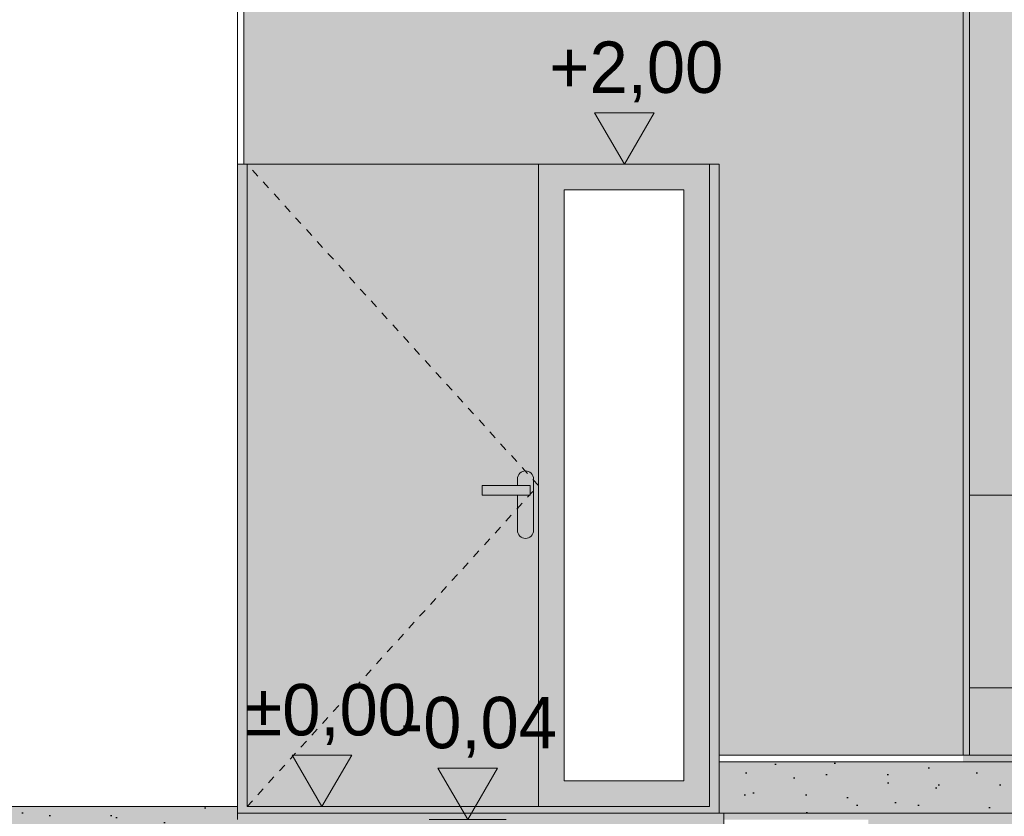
# Model space of a CAD drawing. Extents: x -366324 to -207045, y 68808 to 138616.
# Tile 156 of 170: x -231265 to -228199, y 126908 to 129388. Entities that reach past the tile are written whole.
import ezdxf

# ---------------------------------------------------------------- set-up
doc = ezdxf.new("R2010")
doc.units = 0
doc.header["$MEASUREMENT"] = 0
doc.linetypes.add('Hidden Line', pattern=[50, 25, -25])
for name, color, linetype, lineweight in [('Arch drzwi_Nr_Pióra__21', 7, 'Continuous', 9), ('Arch IS_Nr_Pióra__21', 7, 'Continuous', 9), ('Arch kolorystyka_Nr_Pióra__1', 7, 'Continuous', 25), ('Arch kolorystyka_Nr_Pióra__41', 7, 'Continuous', 15), ('Arch okna_Nr_Pióra__21', 7, 'Continuous', 9), ('Arch schody_Nr_Pióra__21', 7, 'Continuous', 9), ('Arch wymiary_Nr_Pióra__19', 255, 'Continuous', 13), ('Arch wymiary_Nr_Pióra__21', 7, 'Continuous', 9), ('arch wypelnienia_Nr_Pióra__100', 2, 'Continuous', 25), ('Arch ściany zewnętrzne_Nr_Pióra__21', 7, 'Continuous', 9)]:
    doc.layers.add(name, color=color, linetype=linetype, lineweight=lineweight)
for name, color, linetype, lineweight, true_color in [('Arch drzwi_Nr_Pióra__22', 7, 'Continuous', 9, 0x7f7f7f), ('Arch kolorystyka_Nr_Pióra__2', 7, 'Continuous', 13, 0x7f7f7f), ('Arch kolorystyka_Nr_Pióra__4', 7, 'Continuous', 9, 0x029e21), ('Arch kolorystyka_Nr_Pióra__81', 7, 'Continuous', 9, 0x5d5d5d)]:
    doc.layers.add(name, color=color, linetype=linetype, lineweight=lineweight, true_color=true_color)
doc.layers.add('Arch wymiary', color=7, linetype='Continuous')
doc.styles.add('GENERATED_STYLE_1', font='txt')
pattern_1 = [(45, (0, 300), (-95.459415, 95.459415), [0, -90, 0, -135]), (110, (300, 300), (126.858504, 46.17272), [0, -66, 0, -114])]

# ---------------------------------------------------------------- blocks, each defined once
blk = doc.blocks.new('Wymiary_224', base_point=(-230323.6, 126938.4))
at = {"layer": 'Arch wymiary_Nr_Pióra__21', "linetype": 'Continuous'}
blk.add_hatch(color=256, dxfattribs=at).paths.add_polyline_path([(-230323.6, 126938.4), (-230416.4, 127098.4), (-230230.8, 127098.4)], flags=0)
for p, q in [((-230323.6, 126938.4), (-230416.4, 127098.4)), ((-230416.4, 127098.4), (-230230.8, 127098.4)), ((-230230.8, 127098.4), (-230323.6, 126938.4)), ((-230323.6, 126938.4), (-230443.6, 126938.4)), ((-230323.6, 126938.4), (-230203.6, 126938.4))]:
    blk.add_line(p, q, dxfattribs=at)
at = {"layer": 'Arch wymiary_Nr_Pióra__21', "insert": (-230564.6, 127130.4), "char_height": 160, "attachment_point": 7, "style": 'GENERATED_STYLE_1'}
blk.add_mtext('{±0,00}', dxfattribs=at)
blk = doc.blocks.new('Wymiary_226', base_point=(-229869.4, 126898.4))
at = {"layer": 'Arch wymiary_Nr_Pióra__21', "linetype": 'Continuous'}
blk.add_hatch(color=256, dxfattribs=at).paths.add_polyline_path([(-229869.4, 126898.4), (-229962.2, 127058.4), (-229776.6, 127058.4)], flags=0)
for p, q in [((-229869.4, 126898.4), (-229962.2, 127058.4)), ((-229962.2, 127058.4), (-229776.6, 127058.4)), ((-229776.6, 127058.4), (-229869.4, 126898.4)), ((-229869.4, 126898.4), (-229989.4, 126898.4)), ((-229869.4, 126898.4), (-229749.4, 126898.4))]:
    blk.add_line(p, q, dxfattribs=at)
at = {"layer": 'Arch wymiary_Nr_Pióra__21', "insert": (-230079.5, 127090.4), "char_height": 160, "attachment_point": 7, "style": 'GENERATED_STYLE_1'}
blk.add_mtext('{-0,04}', dxfattribs=at)
blk = doc.blocks.new('Wymiary_232', base_point=(-229381.8, 128938.4))
at = {"layer": 'Arch wymiary_Nr_Pióra__19', "linetype": 'Continuous'}
blk.add_hatch(color=256, dxfattribs=at).paths.add_polyline_path([(-229381.8, 128938.4), (-229474.6, 129098.4), (-229289, 129098.4)], flags=0)
for p, q in [((-229381.8, 128938.4), (-229474.6, 129098.4)), ((-229474.6, 129098.4), (-229289, 129098.4)), ((-229289, 129098.4), (-229381.8, 128938.4))]:
    blk.add_line(p, q, dxfattribs=at)
at = {"layer": 'Arch wymiary_Nr_Pióra__21', "linetype": 'Continuous'}
for q in [(-229501.8, 128938.4), (-229261.8, 128938.4)]:
    blk.add_line((-229381.8, 128938.4), q, dxfattribs=at)
at = {"layer": 'Arch wymiary_Nr_Pióra__19', "insert": (-229615.2, 129130.4), "char_height": 160, "attachment_point": 7, "style": 'GENERATED_STYLE_1'}
blk.add_mtext('{+2,00}', dxfattribs=at)

msp = doc.modelspace()

# ---------------------------------------------------------------- hatches: boundary and pattern name
at = {"layer": 'Arch kolorystyka_Nr_Pióra__1', "linetype": 'Continuous'}
h = msp.add_hatch(dxfattribs=at)
h.set_pattern_fill('Carpet', color=256, style=0, pattern_type=2)
h.set_pattern_definition(pattern_1)
h.paths.add_polyline_path([(-225356.9, 126918.4), (-225356.9, 127078.4), (-229086.9, 127078.4), (-229086.9, 126918.4)], flags=0)
h = msp.add_hatch(dxfattribs=at)
h.set_pattern_fill('Carpet', color=256, style=0, pattern_type=2)
h.set_pattern_definition(pattern_1)
h.paths.add_polyline_path([(-237396.9, 126898.4), (-237196.9, 126898.4), (-237196.9, 126448.4), (-230771.9, 126448.4), (-230771.9, 126898.4), (-230586.9, 126898.4), (-230586.9, 126918.4), (-230586.9, 126938.4), (-230771.9, 126938.4), (-233886.9, 126938.4), (-233886.9, 126537.6, -0.810981), (-233996.9, 126537.6), (-233996.9, 126938.4), (-237196.9, 126938.4), (-237396.9, 126938.4)], flags=0)
at = {"layer": 'Arch kolorystyka_Nr_Pióra__2', "linetype": 'Continuous'}
h = msp.add_hatch(color=256, dxfattribs=at)
h.paths.add_polyline_path([(-229649.7, 126938.4), (-230556.9, 126938.4), (-230556.9, 128938.4), (-229649.7, 128938.4)], flags=0)
h.paths.add_polyline_path([(-229824.7, 127908.4), (-229714.7, 127908.4), (-229714.7, 127895), (-229714.7, 127798.4, 1), (-229664.7, 127798.4), (-229664.7, 127953.4), (-229664.7, 127958.4, 1), (-229714.7, 127958.4), (-229714.7, 127938.4), (-229824.7, 127938.4)], flags=0)
at = {"layer": 'Arch kolorystyka_Nr_Pióra__4', "linetype": 'Continuous'}
for points in [[(-228326.9, 129808.4), (-230566.9, 129808.4), (-230566.9, 128938.4), (-229086.9, 128938.4), (-229086.9, 127098.4), (-228326.9, 127098.4)], [(-225356.9, 127078.4), (-228326.9, 127078.4), (-228326.9, 129808.4), (-227356.9, 129808.4), (-227356.9, 129338.4), (-225356.9, 129338.4)]]:
    msp.add_hatch(color=256, dxfattribs=at).paths.add_polyline_path(points, flags=0)
at = {"layer": 'Arch kolorystyka_Nr_Pióra__41', "linetype": 'Continuous'}
for points in [[(-230556.9, 128938.4), (-230586.9, 128938.4), (-230586.9, 126918.4), (-229086.9, 126918.4), (-229086.9, 128938.4), (-229116.9, 128938.4), (-229116.9, 126938.4), (-230556.9, 126938.4)], [(-229824.7, 127908.4), (-229714.7, 127908.4), (-229714.7, 127895), (-229714.7, 127798.4, 1), (-229664.7, 127798.4), (-229664.7, 127953.4), (-229664.7, 127958.4, 1), (-229714.7, 127958.4), (-229714.7, 127938.4), (-229824.7, 127938.4)]]:
    msp.add_hatch(color=256, dxfattribs=at).paths.add_polyline_path(points, flags=0)
h = msp.add_hatch(color=256, dxfattribs=at)
h.paths.add_polyline_path([(-229649.7, 126938.4), (-229116.9, 126938.4), (-229116.9, 128938.4), (-229649.7, 128938.4)], flags=0)
h.paths.add_polyline_path([(-229569.7, 127018.4), (-229196.9, 127018.4), (-229196.9, 128858.4), (-229569.7, 128858.4)], flags=0)
at = {"layer": 'Arch kolorystyka_Nr_Pióra__81', "linetype": 'Continuous', "lineweight": 0, "true_color": 0x454545}
for points in [[(-225356.9, 126918.4), (-225356.9, 127078.4), (-229086.9, 127078.4), (-229086.9, 126918.4)], [(-237396.9, 126898.4), (-237196.9, 126898.4), (-237196.9, 126448.4), (-230771.9, 126448.4), (-230771.9, 126898.4), (-230586.9, 126898.4), (-230586.9, 126918.4), (-230586.9, 126938.4), (-230771.9, 126938.4), (-233886.9, 126938.4), (-233886.9, 126537.6, -0.810981), (-233996.9, 126537.6), (-233996.9, 126938.4), (-237196.9, 126938.4), (-237396.9, 126938.4)], [(-230571.9, 126918.4), (-230586.9, 126918.4), (-230586.9, 126898.4), (-230771.9, 126898.4), (-230771.9, 126448.4), (-230571.9, 126448.4)]]:
    msp.add_hatch(color=250, dxfattribs=at).paths.add_polyline_path(points, flags=0)
at = {"layer": 'Arch kolorystyka_Nr_Pióra__81', "linetype": 'Continuous', "lineweight": 0, "true_color": 0x171717}
msp.add_hatch(color=250, dxfattribs=at).paths.add_polyline_path([(-228621.9, 126448.4), (-228621.9, 126898.4), (-229071.9, 126898.4), (-229071.9, 126448.4), (-230571.9, 126448.4), (-230571.9, 126918.4), (-227421.9, 126918.4), (-227421.9, 126448.4)], flags=0)
at = {"layer": 'arch wypelnienia_Nr_Pióra__100', "linetype": 'Continuous', "lineweight": 0, "true_color": 0xbfbf00}
msp.add_hatch(color=52, dxfattribs=at).paths.add_polyline_path([(-227706.9, 127908.4), (-228306.9, 127908.4), (-228306.9, 127308.4), (-227706.9, 127308.4)], flags=0)

# ---------------------------------------------------------------- linework, layer by layer
at = {"layer": 'Arch drzwi_Nr_Pióra__21', "linetype": 'Continuous'}
for p, q in [((-230556.9, 126938.4), (-230556.9, 128938.4)), ((-229649.7, 126938.4), (-229649.7, 128938.4)), ((-229569.7, 127018.4), (-229569.7, 128858.4)), ((-229196.9, 127018.4), (-229196.9, 128858.4))]:
    msp.add_line(p, q, dxfattribs=at)
at = {"layer": 'Arch drzwi_Nr_Pióra__22', "linetype": 'Continuous'}
msp.add_line((-229116.9, 126938.4), (-229116.9, 128938.4), dxfattribs=at)
at = {"layer": 'Arch IS_Nr_Pióra__21', "linetype": 'Continuous'}
for p, q in [((-228306.9, 127308.4), (-228306.9, 127908.4)), ((-228306.9, 127908.4), (-227706.9, 127908.4)), ((-227706.9, 127308.4), (-228306.9, 127308.4))]:
    msp.add_line(p, q, dxfattribs=at)
at = {"layer": 'Arch okna_Nr_Pióra__21', "linetype": 'Hidden Line'}
for p, q in [((-229649.7, 127938.4), (-230556.9, 128938.4)), ((-230556.9, 126938.4), (-229649.7, 127938.4))]:
    msp.add_line(p, q, dxfattribs=at)
at = {"layer": 'Arch okna_Nr_Pióra__21', "linetype": 'Continuous'}
for p, q in [((-229196.9, 128858.4), (-229569.7, 128858.4)), ((-229714.7, 127938.4), (-229714.7, 127958.4)), ((-229664.7, 127798.4), (-229664.7, 127958.4)), ((-229824.7, 127908.4), (-229824.7, 127938.4)), ((-229674.7, 127938.4), (-229824.7, 127938.4)), ((-229674.7, 127938.4), (-229674.7, 127908.4)), ((-229674.7, 127908.4), (-229824.7, 127908.4)), ((-229714.7, 127798.4), (-229714.7, 127908.4)), ((-229196.9, 127018.4), (-229569.7, 127018.4)), ((-229116.9, 126938.4), (-230556.9, 126938.4))]:
    msp.add_line(p, q, dxfattribs=at)
for centre, start, end in [((-229689.7, 127958.4), 0, 180), ((-229689.7, 127798.4), 180, 0)]:
    msp.add_arc(centre, 25, start, end, dxfattribs=at)
at = {"layer": 'Arch schody_Nr_Pióra__21', "linetype": 'Continuous'}
for p, q in [((-229086.9, 127098.4), (-225356.9, 127098.4)), ((-229086.9, 127078.4), (-225356.9, 127078.4)), ((-230586.9, 126898.4), (-230586.9, 126918.4)), ((-230586.9, 126918.4), (-229071.9, 126918.4)), ((-229071.9, 126918.4), (-225356.9, 126918.4)), ((-229071.9, 126918.4), (-229071.9, 126448.4))]:
    msp.add_line(p, q, dxfattribs=at)
at = {"layer": 'Arch ściany zewnętrzne_Nr_Pióra__21', "linetype": 'Continuous'}
for p, q in [((-230586.9, 131353.4), (-230586.9, 128938.4)), ((-230566.9, 131353.4), (-230566.9, 128938.4)), ((-228326.9, 131353.4), (-228326.9, 127098.4)), ((-228306.9, 131353.4), (-228306.9, 127098.4)), ((-229086.9, 128938.4), (-230586.9, 128938.4)), ((-230586.9, 126918.4), (-230586.9, 128938.4)), ((-229086.9, 126918.4), (-229086.9, 128938.4)), ((-233886.9, 126938.4), (-230586.9, 126938.4))]:
    msp.add_line(p, q, dxfattribs=at)

# ---------------------------------------------------------------- block references
at = {"layer": 'Arch wymiary', "linetype": 'Continuous'}
for name, p in [('Wymiary_232', (-229381.8, 128938.4)), ('Wymiary_224', (-230323.6, 126938.4)), ('Wymiary_226', (-229869.4, 126898.4))]:
    msp.add_blockref(name, p, dxfattribs=at)

doc.saveas('drawing.dxf')
